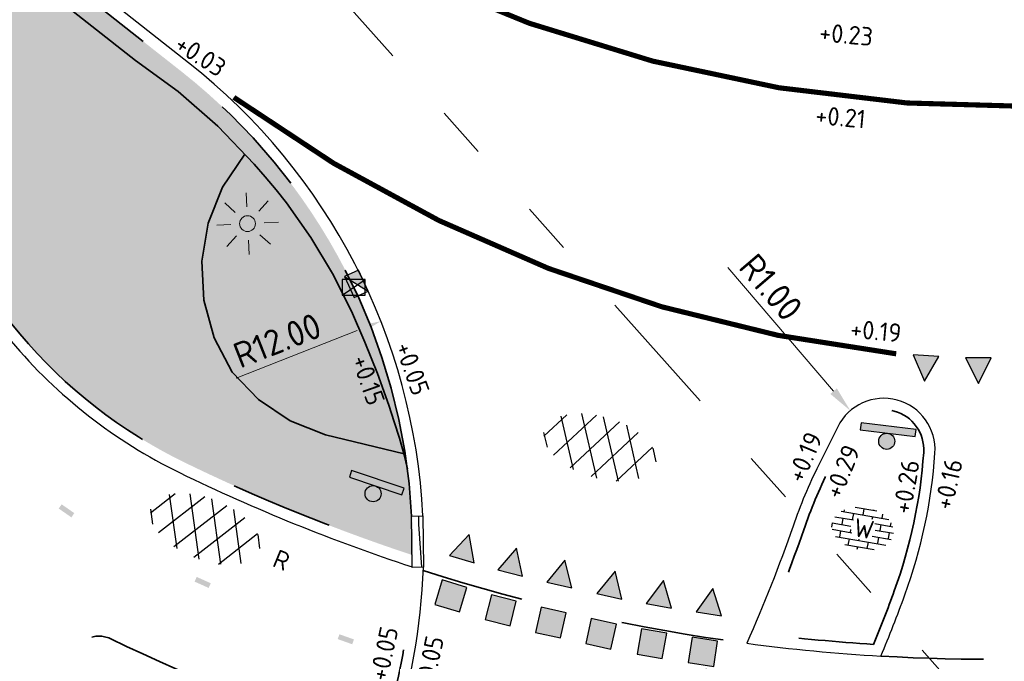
# Model space of a CAD drawing. Header units: metres. Extents: x -1 to 222837, y -2 to 853657.
# Tile 215 of 256: x 111356 to 111375, y 426491 to 426504. Entities that reach past the tile are written whole.
import ezdxf
from ezdxf.enums import TextEntityAlignment as Align

# ---------------------------------------------------------------- set-up
doc = ezdxf.new("R2010")
doc.units = ezdxf.units.M
doc.header["$XCLIPFRAME"] = 0
for name, pattern in [('1-1', [20, 10, -10]), ('AL-TEKENBLADGRENS', [11.5, 2.5, -1.5, 1, -1.5, 1, -1.5, 2.5]), ('VH-BUSHALTEBAND', [4, 2, -2]), ('VH-TROTTOIRBAND_130-150', [15, 5, -2, 2, -2, 2, -2]), ('XX-HIDDEN', [4, 2, -2])]:
    doc.linetypes.add(name, pattern=pattern)
for name, color, linetype in [('A-Maatvoering', 30, 'Continuous'), ('Bestaande haag', 102, 'Continuous'), ('BORD-ZWART', 7, 'Continuous'), ('Verkeersbord', 7, 'Continuous'), ('Verloopband', 7, 'Continuous'), ('X-REF', 7, 'Continuous')]:
    doc.layers.add(name, color=color, linetype=linetype)
for name, color, linetype, lineweight in [('A-TXT-T25', 7, 'Continuous', 25), ('B-Lichtmast', 8, 'Continuous', 5), ('B-OI-RI-GWA_KOLK-S', 30, 'Continuous', 30), ('N-WE-GR-BOS-A', 42, 'Continuous', 18), ('N-WE-GW-BERM-G', 90, 'Continuous', 35), ('N-WE-RI-HWA_KOLK-S', 150, 'Continuous', 25), ('N-WE-VH-KANTOPSLUITING_RWSBAND-G', 210, 'VH-TROTTOIRBAND_130-150', 35), ('N-WE-VH-KANTOPSLUITING_VERLAAGDE BAND', 30, 'VH-BUSHALTEBAND', 35), ('N-WE-VH-KANTOPSLUITING_VOORKANT RWS-BAND', 7, 'Continuous', 25), ('N-WE-VH-KANTOPSLUITING_VOORKANT VERLAAGDE BAND', 7, 'Continuous', 25), ('N-WE-VH-MATERIAALGRENS-G', 7, 'XX-HIDDEN', 35), ('N-WE-VH-VERHARDING_ASFALT-S', 7, 'Continuous', 25), ('N-WE-VH-VERHARDING_BETONSTRAATSTEEN-S', 7, 'Continuous', 25), ('N-WE-VW-MARKERING_DWARS-S', 7, 'Continuous', 25), ('N-WE-VW-MARKERING_LANGS-G', 7, 'Continuous', 35), ('N-WE-VW-MARKERING_LANGS_STREEP-G', 7, 'Continuous', 35), ('Openbaar_verlichtingsobject', 1, 'Continuous', 0), ('SLD-n-wm_wegmarkering', 7, 'Continuous', 25), ('X-XX-AL-HOOGTELABEL-T25', 7, 'Continuous', 25), ('X-XX-AL-TEKENBLADGRENS-G blad 2', 7, 'AL-TEKENBLADGRENS', 35)]:
    doc.layers.add(name, color=color, linetype=linetype, lineweight=lineweight)
doc.styles.add('NLCS-ISO', font='NLCS-ISO.ttf')
doc.styles.add('NLCS-ISO-ANNOTATIEF-T25', font='NLCS-ISO.ttf', dxfattribs={"height": 2.5})
doc.styles.add('NLCS-ISO-M1000-T25', font='NLCS-ISO.ttf')
doc.dimstyles.new('NLCS-ANNOTATIEF-T25-PIJL', dxfattribs={"dimtxt": 2.5, "dimasz": 2.5, "dimexe": 2, "dimexo": 2, "dimgap": 0.7, "dimtad": 1, "dimzin": 0, "dimdsep": 46, "dimtxsty": 'NLCS-ISO-ANNOTATIEF-T25', "dimcen": 0, "dimdle": 2, "dimclrd": 256, "dimclre": 256, "dimclrt": 256, "dimadec": 5, "dimazin": 0, "dimtfac": 1, "dimtofl": 0, "dimtmove": 1, "dimatfit": 0, "dimfxl": 2, "dimfxlon": 1, "dimtfillclr": 254, "dimtolj": 1, "dimtzin": 0, "dimlwd": 18, "dimlwe": 18, "dimarcsym": 0})
picture_1 = doc.add_image_def('image1.ecw', size_in_pixel=(400001, 250001))
picture_2 = doc.add_image_def('image2.ecw', size_in_pixel=(120000, 80000))

# ---------------------------------------------------------------- blocks, each defined once
blk = doc.blocks.new('N-SVW-MARKERING_DWARS_DRIEHOEK_50 50')
at = {"flags": 128}
blk.add_lwpolyline([(0.25, -0.25), (0.5, 0.25), (0, 0.25)], close=True, dxfattribs=at)
blk.add_solid([(0, 0.25), (0.5, 0.25), (0.25, -0.25), (0.5, 0.25)])
blk = doc.blocks.new('N-SVW-MARKERING_DWARS_OVERSTEEK_BLOKSTREEP_050')
at = {"flags": 128}
blk.add_lwpolyline([(0, -0.25), (0.4999999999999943, -0.25), (0.4999999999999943, 0.25), (0, 0.25)], close=True, dxfattribs=at)
blk.add_solid([(0, 0.25), (0.4999999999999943, 0.25), (0, -0.25), (0.4999999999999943, -0.25)])
blk = doc.blocks.new('wiu295a')
at = {"layer": 'BORD-ZWART'}
for points in [[(0.02287663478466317, 0), (1.734723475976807e-18, 0), (0, -0.1796360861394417), (0.02287663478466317, -0.1796360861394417)], [(0.02287663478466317, -0.08981804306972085, 1), (0.07516607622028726, -0.08981804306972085, 1)]]:
    blk.add_hatch(color=256, dxfattribs=at).paths.add_polyline_path(points)
blk.add_lwpolyline([(0.02287663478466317, 0), (0, 0), (0, -0.1796360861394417), (0.02287663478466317, -0.1796360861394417)], close=True, dxfattribs=at)
blk.add_circle((0.04902135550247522, -0.08981804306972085), 0.02614472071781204, dxfattribs=at)
blk = doc.blocks.new('SVH-ASFALT-SO')
at = {"ltscale": 0.1}
for p, q in [((-3.363759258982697, 2.173798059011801), (-1.827884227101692, 4.834011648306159)), ((-1.90966580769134, 0.6923617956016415), (0.9476199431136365, 5.64132588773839)), ((2.754090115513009, -0.2170218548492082), (-0.4687746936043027, 5.365143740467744)), ((0, 0), (3.267551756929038, 5.659565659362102)), ((4.867727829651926, 0.1220502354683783), (1.647185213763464, 5.700193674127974)), ((2.175571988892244, -0.2317987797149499), (5.321577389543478, 5.217242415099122)), ((6.701218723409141, 0.946350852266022), (4.043291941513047, 5.550015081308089)), ((0.3610377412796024, -0.07213355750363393), (-2.305319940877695, 4.546133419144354)), ((4.656575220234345, 0.06542487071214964), (7.070171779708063, 4.245896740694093)), ((7.827971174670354, 2.994758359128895), (7.146137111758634, 4.175729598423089)), ((-2.71961448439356, 1.263712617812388), (-3.454265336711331, 2.536165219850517))]:
    blk.add_line(p, q, dxfattribs=at)
at = {"style": 'NLCS-ISO'}
blk.add_attdef('KLEUR', text='', height=1.8, dxfattribs=at).set_placement((9.485913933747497, 2.74105960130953), align=Align.MIDDLE_LEFT)
at = {"style": 'NLCS-ISO', "flags": 1}
blk.add_attdef('FUNCTIE', text='', height=1.8, dxfattribs=at).set_placement((0.1159930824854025, -3.584775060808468), align=Align.MIDDLE_CENTER)
blk = doc.blocks.new('*D319')
at = {"layer": 'A-Maatvoering', "linetype": 'Continuous', "lineweight": 18, "transparency": 16777216}
blk.add_line((111360.345858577, 426496.8024834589), (111362.7001554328, 426497.7288669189), dxfattribs=at)
at = {"layer": 'A-Maatvoering', "transparency": 16777216}
blk.add_solid([(111362.6696421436, 426497.8064129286), (111362.730668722, 426497.6513209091), (111363.1654314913, 426497.9119466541)], dxfattribs=at)
at = {"layer": 'Defpoints', "color": 0, "transparency": 16777216}
for p in [(111363.1654314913, 426497.9119466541), (111351.9988060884, 426493.5180330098)]:
    blk.add_point(p, dxfattribs=at)
at = {"layer": 'A-Maatvoering', "transparency": 16777216, "insert": (111361.1475667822, 426497.5370506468), "char_height": 0.5, "attachment_point": 5, "rotation": 21.478955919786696, "style": 'NLCS-ISO-ANNOTATIEF-T25'}
blk.add_mtext('\\A1;R12.00', dxfattribs=at)
blk = doc.blocks.new('30')
at = {"layer": 'SLD-n-wm_wegmarkering'}
blk.add_solid([(-0.15, -0.05), (-0.15, 0.05), (0.15, -0.05), (0.15, 0.05)], dxfattribs=at)
blk = doc.blocks.new('*U338')
at = {"layer": 'SLD-n-wm_wegmarkering'}
blk.add_blockref('30', (0.1499999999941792, 0), dxfattribs=at)
blk = doc.blocks.new('*U339')
at = {"layer": 'SLD-n-wm_wegmarkering', "color": 0, "linetype": 'ByBlock', "lineweight": -2, "transparency": 16777216}
for p, rotation in [((111356.9204876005, 426494.303698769), 325.2058487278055), ((111359.5582434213, 426492.8849878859), 335.8332918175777), ((111362.3412139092, 426491.7668020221), 340.3865987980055)]:
    blk.add_blockref('*U338', p, dxfattribs=dict(at, rotation=rotation))
blk = doc.blocks.new('B-SRI-KOLK_TROTTOIR-SO')
at = {"color": 0}
blk.add_line((-1.124999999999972, 0), (1.124999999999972, 1.499999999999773), dxfattribs=at)
blk.add_3dface([(-1.124999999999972, 0), (1.124999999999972, 0), (1.124999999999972, 1.499999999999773), (-1.124999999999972, 1.499999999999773)], dxfattribs=at)
blk = doc.blocks.new('verloopband')
at = {"layer": 'Verloopband', "flags": 128}
blk.add_lwpolyline([(0, 0.07), (1, 0.07), (1, -0.1500000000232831), (0, -0.1500000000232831)], close=True, dxfattribs=at)
blk.add_lwpolyline([(0, -0.1186965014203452), (0.8408326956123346, -0.07123103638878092), (1, -0.07123103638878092)], dxfattribs=at)
blk = doc.blocks.new('N-SRI-KOLK_TROTTOIR-SO')
blk.add_hatch(color=256).paths.add_polyline_path([(1.125000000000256, 1.499999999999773), (-1.124999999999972, 1.499999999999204), (-1.124999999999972, 5.684341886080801e-13)])
blk.add_line((-1.124999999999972, 0), (1.124999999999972, 1.499999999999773))
at = {"flags": 128}
blk.add_lwpolyline([(-1.124999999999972, 0), (1.124999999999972, 0), (1.124999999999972, 1.499999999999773), (-1.124999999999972, 1.499999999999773)], close=True, dxfattribs=at)
blk = doc.blocks.new('*D1829')
at = {"layer": 'A-TXT-T25', "linetype": 'Continuous', "lineweight": 18, "transparency": 16777216}
blk.add_line((111369.9186158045, 426498.9572120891), (111371.9807529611, 426496.5492444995), dxfattribs=at)
at = {"layer": 'A-TXT-T25', "transparency": 16777216}
blk.add_solid([(111372.0440481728, 426496.6034493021), (111371.9174577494, 426496.495039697), (111372.3059817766, 426496.1694732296)], dxfattribs=at)
at = {"layer": 'Defpoints', "color": 0, "transparency": 16777216}
for p in [(111372.3059817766, 426496.1694732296), (111372.9564394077, 426495.4099306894)]:
    blk.add_point(p, dxfattribs=at)
at = {"layer": 'A-TXT-T25', "transparency": 16777216, "insert": (111370.7612218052, 426498.5728748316), "char_height": 0.5, "attachment_point": 5, "rotation": 310.5761141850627, "style": 'NLCS-ISO-ANNOTATIEF-T25'}
blk.add_mtext('\\A1;R1.00', dxfattribs=at)
blk = doc.blocks.new('bestaand lichtmast')
at = {"layer": 'B-Lichtmast'}
for p, q in [((-0.0772097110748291, 1.622927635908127), (-0.142561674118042, 2.996610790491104)), ((-2.219730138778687, 2.018117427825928), (-1.202178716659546, 1.092987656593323)), ((1.092987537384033, 1.202178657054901), (2.018117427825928, 2.219730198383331)), ((1.622927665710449, 0.0772097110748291), (2.996610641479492, 0.1425617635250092)), ((-2.996610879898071, -0.1425617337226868), (-1.622927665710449, -0.07720968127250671)), ((-2.018117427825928, -2.219730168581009), (-1.092987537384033, -1.202178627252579)), ((0.142561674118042, -2.996610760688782), (0.0772097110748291, -1.622927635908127)), ((1.202178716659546, -1.092987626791), (2.219730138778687, -2.018117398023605))]:
    blk.add_line(p, q, dxfattribs=at)
blk.add_circle((0, 0), 0.7698654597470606, dxfattribs=at)
blk = doc.blocks.new('BSS wit')
h = blk.add_hatch()
h.set_pattern_fill('AR-BRSTD', color=256, scale=0.009233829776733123, angle=0.1624674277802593, style=0)
h.set_pattern_definition([(0.1624674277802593, (-601.5461458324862, -259.7712112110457), (-0.001773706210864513, 0.62551373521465), []), (90.16246742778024, (-601.5461458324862, -259.7712112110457), (-0.9399270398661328, 0.6228535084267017), [0.6255162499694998, -0.6255162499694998])])
edge = h.paths.add_edge_path()
edge.add_ellipse((-0.03022775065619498, -0.03658207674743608), major_axis=(3.037469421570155, 0.008613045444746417), ratio=0.6810508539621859, start_angle=0, end_angle=360)
edge = h.paths.add_edge_path(flags=16)
edge.add_arc((-0.003769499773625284, 0.07259626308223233), 1.199928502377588, 270.0000000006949, 360)
edge.add_arc((-0.003769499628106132, 0.07259626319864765), 1.199928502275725, 359.9999999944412, 450.0000000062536)
edge.add_arc((-0.003769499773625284, 0.07259626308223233), 1.199928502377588, 89.99999999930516, 180)
edge.add_arc((-0.003769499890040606, 0.072596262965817), 1.199928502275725, 179.9999999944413, 270.0000000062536)
at = {"layer": 'X-XX-AL-HOOGTELABEL-T25', "insert": (-0.8619988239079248, 0.8792535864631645), "char_height": 1.799999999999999, "attachment_point": 1, "style": 'NLCS-ISO-M1000-T25'}
blk.add_mtext_dynamic_manual_height_columns('\\pt3.6;W', width=14.67812013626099, gutter_width=12.5, heights=[0], dxfattribs=at)

msp = doc.modelspace()

# ---------------------------------------------------------------- hatches: boundary and pattern name
at = {"layer": 'Bestaande haag', "transparency": 33554508}
h = msp.add_hatch(dxfattribs=at)
h.set_pattern_fill('AGW-GROND_ZAVEL', color=256, scale=0.7, style=0, pattern_type=2)
h.set_pattern_definition([(0, (111132.639495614, 426799.5666577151), (0.28, 0.14), [0.28, -0.28])])
edge = h.paths.add_edge_path()
edge.add_line((111340.5149999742, 426516.6229999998), (111339.4233671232, 426517.4515091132))
edge.add_arc((111321.4865208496, 426499.722494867), 25.22000000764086, 39.99876877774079, 44.666129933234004, ccw=False)
edge.add_line((111340.806510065, 426515.933183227), (111353.0884100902, 426501.2955459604))
edge.add_line((111353.0884100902, 426501.2955459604), (111354.0480000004, 426503.0790000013))
edge.add_line((111354.0480000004, 426503.0790000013), (111355.3164046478, 426505.464662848))
edge.add_line((111355.3164046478, 426505.464662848), (111355.288000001, 426505.4879999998))
edge.add_line((111355.288000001, 426505.4879999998), (111354.4679999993, 426506.1170000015))
edge.add_line((111354.4679999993, 426506.1170000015), (111347.3260000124, 426511.4769999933))
edge.add_line((111347.3260000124, 426511.4769999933), (111340.5149999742, 426516.6229999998))
h.paths.add_polyline_path([(111363.6140851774, 426495.3321726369), (111363.5254811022, 426495.6343588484), (111363.4254713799, 426495.9550566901), (111363.3200000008, 426496.2739999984), (111363.0978104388, 426496.893000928), (111362.8550533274, 426497.5042286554), (111362.5920000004, 426498.1069999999), (111362.2230348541, 426498.8410480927), (111361.8005909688, 426499.5456778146), (111361.3270000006, 426500.2169999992), (111361.124790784, 426500.4741672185), (111360.9150629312, 426500.7252404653), (111360.6980000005, 426500.9700000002), (111360.5134849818, 426501.1640858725), (111360.0827884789, 426500.5233512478), (111359.8049330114, 426499.8251590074), (111359.681, 426499.0840000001), (111359.7179213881, 426498.3248992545), (111359.9163140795, 426497.5912525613), (111360.267, 426496.9170000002), (111360.7824649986, 426496.3851544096), (111361.3974719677, 426495.9724434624), (111362.0850000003, 426495.6969999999)])
at = {"layer": 'N-WE-GR-BOS-A', "transparency": 33554559}
h = msp.add_hatch(dxfattribs=at)
h.set_pattern_fill('AGR-BOSPLANTSOEN', color=102, scale=0.2, style=0, pattern_type=2)
h.set_pattern_definition([(0, (-0.75, 0), (0.2, 0.2), [0.24, -0.16]), (90, (-0.6299999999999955, -0.08000000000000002), (-0.8, 4.898587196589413e-17), [0.16, -0.24]), (90, (-0.42999999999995, 0.12), (-0.8, 4.898587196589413e-17), [0.16, -0.24]), (90, (-0.2300000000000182, -0.04000000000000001), (-0.8, 4.898587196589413e-17), [0.08000000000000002, -0.3200000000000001]), (90, (-0.02999999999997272, 0.16), (-0.8, 4.898587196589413e-17), [0.08000000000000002, -0.3200000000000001])])
h.paths.add_polyline_path([(111360.267, 426496.917), (111359.9163140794, 426497.5912525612), (111359.7179213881, 426498.3248992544), (111359.681, 426499.084), (111359.8049330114, 426499.8251590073), (111360.0827884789, 426500.5233512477), (111360.5134849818, 426501.1640858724), (111360.698000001, 426500.9699999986), (111360.9150629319, 426500.7252404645), (111361.1247907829, 426500.474167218), (111361.3270000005, 426500.2169999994), (111361.8005909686, 426499.5456778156), (111362.2230348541, 426498.8410480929), (111362.5919999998, 426498.1069999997), (111362.855053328, 426497.5042286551), (111363.09781044, 426496.8930009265), (111363.3199999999, 426496.2740000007), (111363.4254713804, 426495.9550566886), (111363.5254811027, 426495.6343588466), (111363.6140851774, 426495.3321726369), (111362.0850000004, 426495.697), (111361.3974719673, 426495.9724434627), (111360.7824649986, 426496.3851544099)])
edge = h.paths.add_edge_path()
edge.add_line((111339.4233670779, 426517.4515091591), (111340.5150000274, 426516.6229999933))
edge.add_line((111340.5150000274, 426516.6229999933), (111347.3259999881, 426511.4770000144))
edge.add_line((111347.3259999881, 426511.4770000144), (111354.4679999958, 426506.1169999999))
edge.add_line((111354.4679999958, 426506.1169999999), (111355.2879999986, 426505.4879999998))
edge.add_line((111355.2879999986, 426505.4879999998), (111355.3164046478, 426505.4646628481))
edge.add_line((111355.3164046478, 426505.4646628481), (111354.048, 426503.0789999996))
edge.add_line((111354.048, 426503.0789999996), (111353.0884100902, 426501.2955459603))
edge.add_line((111353.0884100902, 426501.2955459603), (111356.1333372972, 426497.6665846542))
edge.add_arc((111363.6253870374, 426503.9528864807), 9.779999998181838, 219.9987687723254, 244.0250273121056)
edge.add_arc((111375.01282814, 426527.3265080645), 35.78000001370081, 244.0250273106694, 251.7238241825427)
edge.add_arc((111351.9415987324, 426493.4723133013), 11.85132243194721, 359.4154090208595, 411.7054899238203)
edge.add_line((111359.2859086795, 426502.7736548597), (111336.04962297, 426521.0679629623))
edge.add_line((111336.04962297, 426521.0679629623), (111324.097012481, 426530.4784488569))
edge.add_line((111324.097012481, 426530.4784488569), (111323.3021156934, 426531.1042841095))
edge.add_line((111323.3021156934, 426531.1042841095), (111322.9556999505, 426530.6642885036))
edge.add_line((111322.9556999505, 426530.6642885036), (111323.750596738, 426530.0384532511))
edge.add_line((111323.750596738, 426530.0384532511), (111337.0876012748, 426519.5380112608))
edge.add_arc((111321.4865208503, 426499.7224948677), 25.22000000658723, 44.66613007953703, 51.78606250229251, ccw=False)

# ---------------------------------------------------------------- linework, layer by layer
at = {"layer": 'N-WE-GW-BERM-G'}
for points in [[(111339.4233671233, 426517.4515091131), (111340.515, 426516.623), (111347.326, 426511.477), (111354.468, 426506.1170000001), (111355.288, 426505.488), (111356.779, 426504.263), (111358.386, 426502.989), (111359.2181173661, 426502.3886070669), (111359.9910021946, 426501.7136700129), (111360.698, 426500.97), (111360.9150629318, 426500.7252404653), (111361.1247907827, 426500.4741672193), (111361.327, 426500.217), (111361.8005909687, 426499.5456778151), (111362.2230348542, 426498.841048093), (111362.592, 426498.107), (111362.8550533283, 426497.5042286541), (111363.0978104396, 426496.8930009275), (111363.32, 426496.274), (111363.4254713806, 426495.9550566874), (111363.525481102, 426495.6343588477), (111363.62, 426495.312), (111363.6806524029, 426495.0355529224)], [(111360.5134849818, 426501.1640858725), (111360.0827884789, 426500.5233512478), (111359.8049330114, 426499.8251590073), (111359.681, 426499.084), (111359.7179213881, 426498.3248992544), (111359.9163140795, 426497.591252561), (111360.267, 426496.917), (111360.7824649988, 426496.3851544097), (111361.3974719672, 426495.9724434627), (111362.085, 426495.697), (111363.619, 426495.331)]]:
    msp.add_lwpolyline(points, dxfattribs=at)
at = {"layer": 'N-WE-VH-KANTOPSLUITING_RWSBAND-G', "flags": 128}
for points in [[(111363.763588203, 426494.1166161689, 0.2165429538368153), (111359.2859086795, 426502.7736548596), (111324.097012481, 426530.4784488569), (111323.3021156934, 426531.1042841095)], [(111323.1471133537, 426530.5517677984), (111323.1285553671, 426530.5281966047), (111323.6846535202, 426530.0903714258), (111337.0876012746, 426519.5380112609, -0.0514771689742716), (111340.8065100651, 426515.9331832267), (111356.1333372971, 426497.6665846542, 0.1052200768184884), (111359.3419572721, 426495.1608088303, 0.03349734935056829), (111363.7776947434, 426493.3562243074, 0.03349734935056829)]]:
    msp.add_lwpolyline(points, format="xyb", dxfattribs=at)
msp.add_lwpolyline([(111372.759637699, 426491.6175241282, 0.009213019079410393), (111373.1619458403, 426492.6577409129, 0.07090752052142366), (111373.7346883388, 426495.3576944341, 0.8198039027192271), (111372.2581798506, 426495.7575419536), (111371.8879678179, 426495.0138834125, 0.0323700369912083), (111371.3986346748, 426493.8473699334, -0.01930219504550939), (111370.6092209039, 426491.8185280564, 0.01509420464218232)], format="xyb", close=True, dxfattribs=at)
at = {"layer": 'N-WE-VH-KANTOPSLUITING_VERLAAGDE BAND', "flags": 128}
msp.add_lwpolyline([(111361.1729868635, 426486.0868573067), (111361.6265432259, 426486.7301704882, 0.1459886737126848), (111363.7721853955, 426493.1165396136, 0.1643002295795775)], format="xyb", dxfattribs=at)
at = {"layer": 'N-WE-VH-KANTOPSLUITING_VOORKANT RWS-BAND', "flags": 128}
for points in [[(111363.9837494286, 426494.1189765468, 0.2167355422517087), (111359.4220005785, 426502.9465102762), (111324.23310438, 426530.6513042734), (111323.4382075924, 426531.2771395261)], [(111322.9742579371, 426530.6878596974), (111322.8196080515, 426530.4914330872), (111323.5485616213, 426529.9175160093), (111336.9515093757, 426519.3651558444, -0.05147716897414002), (111340.6379772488, 426515.7917735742), (111355.9648044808, 426497.5251750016, 0.1052200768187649), (111359.2456020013, 426494.9630320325, 0.0339635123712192), (111363.7722928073, 426493.126356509, 0.0339635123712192)]]:
    msp.add_lwpolyline(points, format="xyb", dxfattribs=at)
msp.add_lwpolyline([(111372.9032940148, 426491.3883686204, 0.01050788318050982), (111373.3685617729, 426492.5821773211, 0.07090752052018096), (111373.9541880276, 426495.3428658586, 0.8198039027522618), (111372.0612348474, 426495.8555861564), (111371.6910228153, 426495.1119276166, 0.03237003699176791), (111371.1906821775, 426493.9191735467, -0.02192319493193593), (111370.2891984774, 426491.6377517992, 0.01824193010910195)], format="xyb", close=True, dxfattribs=at)
at = {"layer": 'N-WE-VH-KANTOPSLUITING_VOORKANT VERLAAGDE BAND'}
msp.add_lwpolyline([(111361.3516575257, 426485.9584802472), (111361.806348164, 426486.6034022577, 0.1462531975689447), (111363.9921929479, 426493.1196969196, 0.1462531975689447)], format="xyb", dxfattribs=at)
at = {"layer": 'N-WE-VH-MATERIAALGRENS-G', "flags": 128}
msp.add_lwpolyline([(111363.1280381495, 426489.6568681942, -0.0356806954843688), (111357.8929505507, 426491.72932008, 0.4905870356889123), (111357.1856921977, 426491.3754681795), (111356.5115252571, 426487.9570809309)], format="xyb", dxfattribs=at)
at = {"layer": 'N-WE-VH-MATERIAALGRENS-G'}
for centre, radius, start, end in [((111375.0128281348, 426527.3265080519), 36.00000000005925, 252.1700690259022, 262.4603689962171), ((111375.0128281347, 426527.3265080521), 36.00000000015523, 266.6406477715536, 274.6053036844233)]:
    msp.add_arc(centre, radius, start, end, dxfattribs=at)
at = {"layer": 'N-WE-VW-MARKERING_LANGS-G', "linetype": '1-1', "ltscale": 0.5, "const_width": 0.1, "flags": 128}
for points in [[(111363.7294750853, 426504.6665273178, 0.1584229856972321), (111380.9175109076, 426502.6241232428)], [(111373.2006352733, 426497.2769635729, -0.129288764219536), (111360.3012034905, 426502.2734437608)]]:
    msp.add_lwpolyline(points, format="xyb", dxfattribs=at)
at = {"layer": 'N-WE-VW-MARKERING_LANGS_STREEP-G'}
msp.add_line((111364.0202653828, 426493.0458493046), (111364.0202653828, 426493.0458493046), dxfattribs=at)
at = {"layer": 'X-XX-AL-TEKENBLADGRENS-G blad 2', "color": 4, "flags": 128}
msp.add_lwpolyline([(111346.1913073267, 426522.4164855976), (111490.960326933, 426651.2589125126), (111532.2728283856, 426604.8396508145), (111387.5038087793, 426475.9972238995)], close=True, dxfattribs=at)

# ---------------------------------------------------------------- block references
at = {"layer": 'B-OI-RI-GWA_KOLK-S', "xscale": 0.1999999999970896, "yscale": 0.1999999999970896, "zscale": 0.1999999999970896}
msp.add_blockref('B-SRI-KOLK_TROTTOIR-SO', (111362.635, 426498.422, -0.016), dxfattribs=at)
msp.add_blockref('B-SRI-KOLK_TROTTOIR-SO', (111362.635, 426498.422, -0.016), dxfattribs=at)
at = {"layer": 'N-WE-RI-HWA_KOLK-S', "xscale": 0.1999999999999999, "yscale": 0.1999999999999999, "zscale": 0.1999999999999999, "rotation": 294.4370273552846}
msp.add_blockref('N-SRI-KOLK_TROTTOIR-SO', (111362.5520025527, 426498.5759888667, -0.016), dxfattribs=at)
at = {"layer": 'N-WE-VH-VERHARDING_ASFALT-S', "xscale": 0.2, "yscale": 0.2, "zscale": 0.2, "rotation": 343.0429373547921}
msp.add_blockref('SVH-ASFALT-SO', (111366.8542130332, 426495.0582092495), dxfattribs=at)
at = {"layer": 'N-WE-VH-VERHARDING_ASFALT-S', "xscale": 0.2, "yscale": 0.2, "zscale": 0.2, "rotation": 337.790612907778}
msp.add_blockref('SVH-ASFALT-SO', (111359.1350903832, 426493.5221755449), dxfattribs=at).add_auto_attribs({'KLEUR': 'R'})
at = {"layer": 'N-WE-VH-VERHARDING_BETONSTRAATSTEEN-S', "color": 1, "xscale": 0.2, "yscale": 0.2, "zscale": 0.2, "rotation": 350.1166411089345}
msp.add_blockref('BSS wit', (111372.5545353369, 426493.8771568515), dxfattribs=at)
at = {"layer": 'N-WE-VW-MARKERING_DWARS-S'}
for name, p, rotation in [('N-SVW-MARKERING_DWARS_DRIEHOEK_50 50', (111373.5149778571, 426497.004681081), 356.8887287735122), ('N-SVW-MARKERING_DWARS_DRIEHOEK_50 50', (111374.5499961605, 426496.9505219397), 0.1840580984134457), ('N-SVW-MARKERING_DWARS_DRIEHOEK_50 50', (111365.0543859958, 426493.4457016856), 163.2612441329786), ('N-SVW-MARKERING_DWARS_DRIEHOEK_50 50', (111365.9855432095, 426493.1882979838), 165.8335169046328), ('N-SVW-MARKERING_DWARS_DRIEHOEK_50 50', (111366.9389935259, 426492.9609265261), 167.3406046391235), ('N-SVW-MARKERING_DWARS_DRIEHOEK_50 50', (111367.9146836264, 426492.7417717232), 167.3406046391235), ('N-SVW-MARKERING_DWARS_OVERSTEEK_BLOKSTREEP_050', (111364.7663776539, 426492.4880737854), 163.2612441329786), ('N-SVW-MARKERING_DWARS_DRIEHOEK_50 50', (111368.8674993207, 426492.5707222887), 169.782365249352), ('N-SVW-MARKERING_DWARS_OVERSTEEK_BLOKSTREEP_050', (111365.740802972, 426492.2187092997), 165.8335169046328), ('N-SVW-MARKERING_DWARS_DRIEHOEK_50 50', (111369.8376711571, 426492.4203426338), 171.1761428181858), ('N-SVW-MARKERING_DWARS_OVERSTEEK_BLOKSTREEP_050', (111366.719838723, 426491.9852364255), 167.3406046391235), ('N-SVW-MARKERING_DWARS_OVERSTEEK_BLOKSTREEP_050', (111367.6955288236, 426491.7660816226), 167.3406046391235), ('N-SVW-MARKERING_DWARS_OVERSTEEK_BLOKSTREEP_050', (111368.6901116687, 426491.5865812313), 169.782365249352), ('N-SVW-MARKERING_DWARS_OVERSTEEK_BLOKSTREEP_050', (111369.6842738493, 426491.4321780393), 171.1761428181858)]:
    msp.add_blockref(name, p, dxfattribs=dict(at, rotation=rotation))
at = {"layer": 'Openbaar_verlichtingsobject', "color": 1, "lineweight": 13, "xscale": 0.2, "yscale": 0.2, "zscale": 0.2}
msp.add_blockref('bestaand lichtmast', (111360.569070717, 426499.813868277), dxfattribs=at)
at = {"layer": 'SLD-n-wm_wegmarkering'}
msp.add_blockref('*U339', (0, 0), dxfattribs=at)
at = {"layer": 'Verkeersbord', "zscale": 0.8724086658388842}
for p, xscale, yscale, rotation in [((111373.5862961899, 426495.7995369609), 6.000000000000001, 6.000000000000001, 263.0364816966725), ((111363.6176987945, 426494.6595864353), 5.999999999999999, 5.999999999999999, 251.4389484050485)]:
    msp.add_blockref('wiu295a', p, dxfattribs=dict(at, xscale=xscale, yscale=yscale, rotation=rotation))
at = {"layer": 'Verloopband', "rotation": 90.65163744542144}
msp.add_blockref('verloopband', (111363.8421808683, 426493.1173357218), dxfattribs=at)

# ---------------------------------------------------------------- texts
at = {"layer": 'X-XX-AL-HOOGTELABEL-T25', "attachment_point": 1, "style": 'NLCS-ISO-M1000-T25'}
for s, insert, char_height, rotation in [('+0.23', (111371.7208951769, 426503.7249651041), 0.3599999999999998, 354.8109913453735), ('+0.03', (111359.3124544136, 426503.5215404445), 0.3599999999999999, 327.19380271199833), ('+0.21', (111371.6464884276, 426502.1124545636), 0.3599999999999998, 354.8109913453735), ('+0.19', (111372.3248206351, 426497.948024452), 0.3599999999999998, 354.8109913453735), ('\\pt0.72;+0.05', (111363.7711786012, 426497.5467585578), 0.3599999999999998, 289.52482223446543), ('\\pt0.72;+0.15', (111362.9227738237, 426497.2941570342), 0.3599999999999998, 289.52482223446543), ('\\pt0.72;+0.19', (111371.0574149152, 426494.8766039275), 0.3599999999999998, 66.96474002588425), ('\\pt0.72;+0.29', (111371.7832517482, 426494.5587028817), 0.3599999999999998, 68.29136947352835), ('\\pt0.72;+0.16', (111373.9318509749, 426494.2957437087), 0.3599999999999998, 77.13870058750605), ('\\pt0.72;+0.26', (111373.1271160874, 426494.2005964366), 0.3599999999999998, 80.23904919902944), ('\\pt0.72;+0.05', (111362.9368390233, 426490.9594188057), 0.3599999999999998, 77.89641120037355), ('\\pt0.72;+0.05', (111363.8246849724, 426490.7768549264), 0.3599999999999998, 77.89641120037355), ('\\pt0.72;+0.15', (111369.1144335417, 426490.2667273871), 0.3599999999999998, 66.87142735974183)]:
    msp.add_mtext_dynamic_manual_height_columns(s, width=2.935624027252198, gutter_width=2.5, heights=[0], dxfattribs=dict(at, insert=insert, char_height=char_height, rotation=rotation))

# ---------------------------------------------------------------- dimensions: what is measured, and where the dimension line sits
at = {"layer": 'A-Maatvoering'}
dim = msp.add_radius_dim(center=(111351.9988060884, 426493.5180330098, -0.11), mpoint=(111363.1654314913, 426497.9119466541, -0.11), dimstyle='NLCS-ANNOTATIEF-T25-PIJL', dxfattribs=at)
dim.commit()
dim.dimension.update_dxf_attribs({"geometry": '*D319', "text_midpoint": (111361.2903689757, 426497.1741353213, -0.11), "dimtype": 164})
at = {"layer": 'A-TXT-T25'}
dim = msp.add_radius_dim(center=(111372.9564394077, 426495.4099306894, -0.1), mpoint=(111372.3059817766, 426496.1694732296, -0.1), dimstyle='NLCS-ANNOTATIEF-T25-PIJL', dxfattribs=at)
dim.commit()
dim.dimension.update_dxf_attribs({"geometry": '*D1829', "text_midpoint": (111370.4650002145, 426498.3191963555, -0.1), "dimtype": 164})

# ---------------------------------------------------------------- pictures from other files: only their frames are drawn
at = {"layer": 'X-REF'}
image = msp.add_image(picture_1, insert=(100000.0001220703, 424999.9000854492), size_in_units=(39999.999999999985, 25000.03749990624), dxfattribs=at)
image.set_boundary_path([(93497.82547057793, 208977.5368132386), (156894.5072804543, 250000.5)])
image = msp.add_image(picture_2, insert=(109499.5231476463, 424999.9595134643), size_in_units=(6001.861758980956, 4001.241172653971), dxfattribs=at)
image.dxf.flags = 7

doc.saveas('drawing.dxf')
